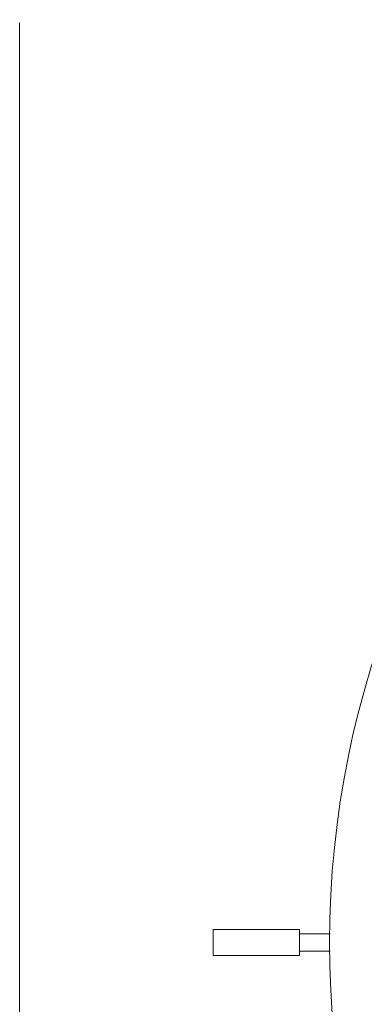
# Model space of a CAD drawing. Header units: inches. Extents: x 14 to 157, y -245 to -15.
# Tile 15 of 19: x 35.54 to 44.8, y -81.85 to -55.41. Entities that reach past the tile are written whole.
import ezdxf

# ---------------------------------------------------------------- set-up
doc = ezdxf.new("R2010")
doc.units = ezdxf.units.IN
doc.header["$MEASUREMENT"] = 0
doc.layers.add('Capa 1', color=7, linetype='Continuous')

msp = doc.modelspace()

# ---------------------------------------------------------------- linework, layer by layer
at = {"layer": 'Capa 1', "color": 250, "lineweight": 18}
msp.add_lwpolyline([(35.535, -55.503), (35.535, -105.259)], dxfattribs=at)
at = {"layer": 'Capa 1', "color": 250, "lineweight": 9}
for points in [[(40.74, -79.849), (43.055, -79.849)], [(40.74, -79.849), (40.74, -80.543)], [(43.055, -79.849), (43.055, -80.543)], [(43.055, -79.965), (43.882, -79.965)], [(40.74, -80.543), (43.055, -80.543)], [(43.055, -80.429), (43.882, -80.429)]]:
    msp.add_lwpolyline(points, dxfattribs=at)
msp.add_open_spline([(93.633, -80.196), (93.633, -66.452), (82.492, -55.311), (68.75, -55.311), (55.007, -55.311), (43.865, -66.452), (43.865, -80.196), (43.865, -93.941), (55.007, -105.084), (68.75, -105.084), (82.492, -105.084), (93.633, -93.941), (93.633, -80.196)], degree=3, knots=[0, 0, 0, 0, 1, 1, 1, 2, 2, 2, 3, 3, 3, 4, 4, 4, 4], dxfattribs=at)

doc.saveas('drawing.dxf')
